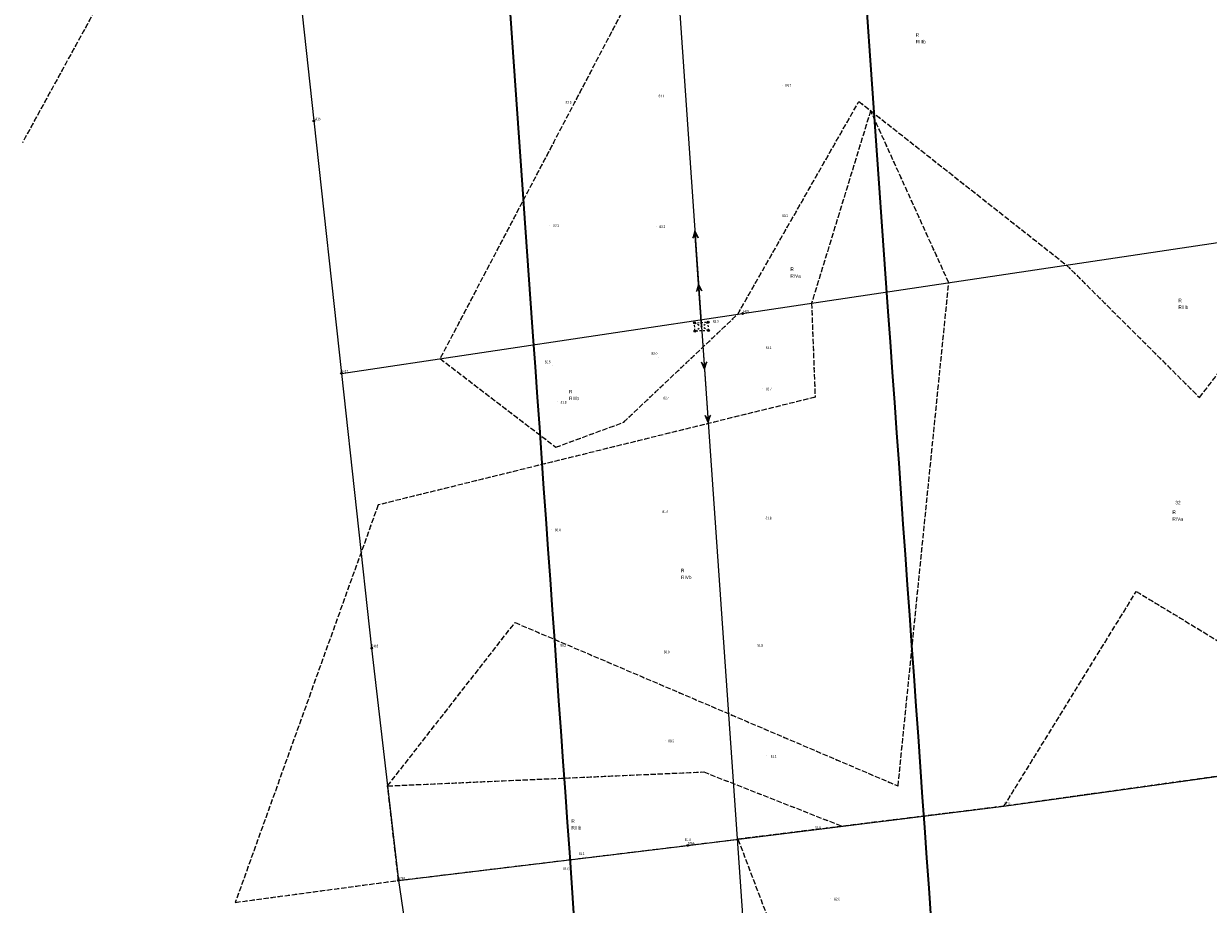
# Model space of a CAD drawing. Header units: metres. Extents: x 6524698 to 6533081, y 5883213 to 5896811.
# Tile 55 of 131: x 6528569 to 6528902, y 5889313 to 5889561. Entities that reach past the tile are written whole.
import ezdxf
from ezdxf.enums import TextEntityAlignment as Align

# ---------------------------------------------------------------- set-up
doc = ezdxf.new("R2010")
doc.units = ezdxf.units.M
for name, pattern in [('mapa zasadnicza$0$219-500', [0]), ('mapa zasadnicza$0$egkk-500', [2, 1.5, -0.5]), ('mapa zasadnicza$0$egug-500', [1, 0.5, -0.5]), ('mapa zasadnicza$0$suep_wn_500', [0]), ('mapa zasadnicza$0$supp_500', [1, 0.5, -0.5])]:
    doc.linetypes.add(name, pattern=pattern)
for name, color, linetype in [('mapa zasadnicza$0$000 Inne (niezydentyfikowane)', 7, 'Continuous'), ('mapa zasadnicza$0$202-punkt graniczny', 7, 'Continuous'), ('mapa zasadnicza$0$202-punkt graniczny-Atr103', 7, 'Continuous'), ('mapa zasadnicza$0$203-punkt graniczny', 7, 'Continuous'), ('mapa zasadnicza$0$203-punkt graniczny-Atr103', 7, 'Continuous'), ('mapa zasadnicza$0$209-oznaczenie konturu klasyfikacyjnego', 7, 'Continuous'), ('mapa zasadnicza$0$210-oznaczenie konturu użytku gruntowego', 7, 'Continuous'), ('mapa zasadnicza$0$211-numer działki ewidencyjnej', 7, 'Continuous'), ('mapa zasadnicza$0$217-kontur klasyfikacyjny', 7, 'Continuous'), ('mapa zasadnicza$0$218-kontur użytku gruntowego', 7, 'Continuous'), ('mapa zasadnicza$0$219-działka ewidencyjna', 7, 'Continuous'), ('mapa zasadnicza$0$pikieta naturalna', 7, 'Continuous'), ('mapa zasadnicza$0$pikieta naturalna-Atr2', 7, 'Continuous'), ('mapa zasadnicza$0$przewód elektroenergetyczny wysokiego napięcia', 7, 'Continuous'), ('mapa zasadnicza$0$słup przewodów napowietrznych', 7, 'Continuous')]:
    doc.layers.add(name, color=color, linetype=linetype)
doc.styles.add('mapa zasadnicza$0$STANDARD', font='Working1250', dxfattribs={"width": 0.75})

# ---------------------------------------------------------------- blocks, each defined once
blk = doc.blocks.new('mapa zasadnicza$0$202')
at = {"color": 0, "linetype": 'Continuous', "lineweight": 0}
blk.add_circle((0, 0), 0.25, dxfattribs=at)
blk = doc.blocks.new('mapa zasadnicza$0$203')
at = {"linetype": 'Continuous', "lineweight": 0}
h = blk.add_hatch(color=0, dxfattribs=at)
edge = h.paths.add_edge_path()
edge.add_arc((0, 0), 0.045, 0, 360)
blk = doc.blocks.new('mapa zasadnicza$0$PW01')
at = {"linetype": 'Continuous', "lineweight": 13}
h = blk.add_hatch(color=0, dxfattribs=at)
edge = h.paths.add_edge_path()
edge.add_arc((0, 0), 0.045, 0, 360)
blk = doc.blocks.new('mapa zasadnicza$0$SM05')
at = {"color": 0, "linetype": 'Continuous', "lineweight": 13}
blk.add_circle((0, 0), 0.25, dxfattribs=at)
blk = doc.blocks.new('mapa zasadnicza$0$SUEP3')
at = {"color": 0, "linetype": 'Continuous'}
for p, q in [((0, 0), (12.003, 0)), ((12.003, 0), (10.003, 0.75)), ((10.003, 0.75), (11.003, 0)), ((12.003, 0), (10.003, -0.75)), ((11.003, 0), (10.003, -0.75)), ((12.003, 0), (27.003, 0)), ((27.003, 0), (25.003, 0.75)), ((25.003, 0.75), (26.003, 0)), ((27.003, 0), (25.003, -0.75)), ((26.003, 0), (25.003, -0.75))]:
    blk.add_line(p, q, dxfattribs=at)

msp = doc.modelspace()

# ---------------------------------------------------------------- linework, layer by layer
at = {"layer": 'mapa zasadnicza$0$000 Inne (niezydentyfikowane)', "color": 7, "linetype": 'Continuous', "lineweight": 35, "flags": 128}
for points in [[(6528723.384, 5889310.457), (6528722.781, 5889318.992), (6528722.178, 5889327.528), (6528721.575, 5889336.064), (6528720.972, 5889344.6), (6528720.369, 5889353.136), (6528719.766, 5889361.672), (6528719.163, 5889370.207), (6528718.56, 5889378.743), (6528717.957, 5889387.279), (6528717.354, 5889395.815), (6528716.751, 5889404.351), (6528716.148, 5889412.887), (6528715.545, 5889421.422), (6528714.942, 5889429.958), (6528714.339, 5889438.494), (6528713.736, 5889447.03), (6528713.133, 5889455.566), (6528712.53, 5889464.102), (6528711.927, 5889472.637), (6528711.456, 5889479.311), (6528710.985, 5889485.979), (6528710.515, 5889492.648), (6528710.045, 5889499.317), (6528709.574, 5889505.985), (6528709.104, 5889512.654), (6528708.633, 5889519.322), (6528708.163, 5889525.991), (6528707.692, 5889532.659), (6528707.222, 5889539.328), (6528706.751, 5889545.997), (6528706.281, 5889552.665), (6528705.81, 5889559.334), (6528705.34, 5889566.002)], [(6528805.562, 5889566.371), (6528806.033, 5889559.703), (6528806.503, 5889553.034), (6528806.974, 5889546.366), (6528807.444, 5889539.697), (6528807.915, 5889533.028), (6528808.385, 5889526.36), (6528808.856, 5889519.691), (6528809.326, 5889513.023), (6528809.797, 5889506.354), (6528810.267, 5889499.685), (6528810.738, 5889493.017), (6528811.208, 5889486.348), (6528811.678, 5889479.684), (6528812.281, 5889471.149), (6528812.884, 5889462.613), (6528813.487, 5889454.077), (6528814.09, 5889445.541), (6528814.693, 5889437.005), (6528815.296, 5889428.469), (6528815.899, 5889419.933), (6528816.502, 5889411.398), (6528817.105, 5889402.862), (6528817.708, 5889394.326), (6528818.311, 5889385.79), (6528818.914, 5889377.254), (6528819.517, 5889368.718), (6528820.12, 5889360.183), (6528820.723, 5889351.647), (6528821.326, 5889343.111), (6528821.929, 5889334.575), (6528822.532, 5889326.039), (6528823.135, 5889317.503), (6528823.738, 5889308.968)]]:
    msp.add_lwpolyline(points, dxfattribs=at)
at = {"layer": 'mapa zasadnicza$0$217-kontur klasyfikacyjny', "color": 92, "linetype": 'mapa zasadnicza$0$egkk-500', "lineweight": 18, "flags": 128}
for points in [[(6528762.74, 5889613.2), (6528685.73, 5889466.44)], [(6528604.92, 5889594.05), (6528568.27, 5889527.17)], [(6528769.42, 5889478.92), (6528803.51, 5889538.77)], [(6528803.51, 5889538.77), (6528806.8, 5889536.17)], [(6528806.8, 5889536.17), (6528790.19, 5889482.02)], [(6528806.8, 5889536.17), (6528861.91, 5889492.72)], [(6528828.77, 5889487.78), (6528806.8, 5889536.17)], [(6528861.91, 5889492.72), (6528899.28, 5889455.49)], [(6528899.28, 5889455.49), (6528926.42, 5889491)], [(6528814.52, 5889346.26), (6528828.77, 5889487.78)], [(6528790.19, 5889482.02), (6528791.18, 5889455.58)], [(6528737.31, 5889448.53), (6528769.42, 5889478.92)], [(6528685.73, 5889466.44), (6528718.31, 5889441.52)], [(6528791.18, 5889455.58), (6528668.32, 5889425.3)], [(6528718.31, 5889441.52), (6528737.31, 5889448.53)], [(6528668.32, 5889425.3), (6528628.15, 5889313.54)], [(6528844.3, 5889340.57), (6528881.51, 5889400.98)], [(6528881.51, 5889400.98), (6528955.03, 5889356.36)], [(6528670.96, 5889346.28), (6528706.81, 5889392.22)], [(6528706.81, 5889392.22), (6528814.52, 5889346.26)], [(6528935.68, 5889353.37), (6528844.3, 5889340.57)], [(6528670.96, 5889346.28), (6528759.86, 5889350.22)], [(6528759.86, 5889350.22), (6528798.79, 5889334.93)], [(6528674.04, 5889319.7), (6528670.96, 5889346.28)], [(6528844.3, 5889340.57), (6528798.79, 5889334.93)], [(6528798.79, 5889334.93), (6528769.5, 5889331.3)], [(6528674.04, 5889319.7), (6528755.4, 5889329.55)], [(6528755.4, 5889329.55), (6528769.5, 5889331.3)], [(6528769.5, 5889331.3), (6528850.52, 5889117.88)], [(6528628.15, 5889313.54), (6528674.04, 5889319.7)]]:
    msp.add_lwpolyline(points, dxfattribs=at)
at = {"layer": 'mapa zasadnicza$0$218-kontur użytku gruntowego', "color": 3, "linetype": 'mapa zasadnicza$0$egug-500', "lineweight": 18, "flags": 128}
for points in [[(6528762.74, 5889613.2), (6528685.73, 5889466.44)], [(6528604.92, 5889594.05), (6528568.27, 5889527.17)], [(6528769.42, 5889478.92), (6528803.51, 5889538.77)], [(6528803.51, 5889538.77), (6528806.8, 5889536.17)], [(6528806.8, 5889536.17), (6528790.19, 5889482.02)], [(6528806.8, 5889536.17), (6528861.91, 5889492.72)], [(6528828.77, 5889487.78), (6528806.8, 5889536.17)], [(6528861.91, 5889492.72), (6528899.28, 5889455.49)], [(6528899.28, 5889455.49), (6528926.42, 5889491)], [(6528814.52, 5889346.26), (6528828.77, 5889487.78)], [(6528790.19, 5889482.02), (6528791.18, 5889455.58)], [(6528737.31, 5889448.53), (6528769.42, 5889478.92)], [(6528685.73, 5889466.44), (6528718.31, 5889441.52)], [(6528791.18, 5889455.58), (6528668.32, 5889425.3)], [(6528718.31, 5889441.52), (6528737.31, 5889448.53)], [(6528668.32, 5889425.3), (6528628.15, 5889313.54)], [(6528844.3, 5889340.57), (6528881.51, 5889400.98)], [(6528881.51, 5889400.98), (6528955.03, 5889356.36)], [(6528670.96, 5889346.28), (6528706.81, 5889392.22)], [(6528706.81, 5889392.22), (6528814.52, 5889346.26)], [(6528935.68, 5889353.37), (6528844.3, 5889340.57)], [(6528670.96, 5889346.28), (6528759.86, 5889350.22)], [(6528759.86, 5889350.22), (6528798.79, 5889334.93)], [(6528674.04, 5889319.7), (6528670.96, 5889346.28)], [(6528844.3, 5889340.57), (6528798.79, 5889334.93)], [(6528798.79, 5889334.93), (6528769.5, 5889331.3)], [(6528674.04, 5889319.7), (6528755.4, 5889329.55)], [(6528755.4, 5889329.55), (6528769.5, 5889331.3)], [(6528769.5, 5889331.3), (6528850.52, 5889117.88)], [(6528628.15, 5889313.54), (6528674.04, 5889319.7)]]:
    msp.add_lwpolyline(points, dxfattribs=at)
at = {"layer": 'mapa zasadnicza$0$219-działka ewidencyjna', "color": 7, "linetype": 'mapa zasadnicza$0$219-500', "lineweight": 18, "flags": 128}
for points in [[(6528643.07, 5889598.77), (6528650.25, 5889533.27)], [(6528650.25, 5889533.27), (6528658.02, 5889462.3)], [(6528770.81, 5889479.13), (6528904.48, 5889499.07)], [(6528658.02, 5889462.3), (6528770.81, 5889479.13)], [(6528658.02, 5889462.3), (6528666.48, 5889385.02)], [(6528666.48, 5889385.02), (6528674.04, 5889319.7)], [(6528844.3, 5889340.57), (6528935.68, 5889353.37)], [(6528755.4, 5889329.55), (6528844.3, 5889340.57)], [(6528674.04, 5889319.7), (6528755.4, 5889329.55)], [(6528674.04, 5889319.7), (6528685.96, 5889239.18)]]:
    msp.add_lwpolyline(points, dxfattribs=at)
at = {"layer": 'mapa zasadnicza$0$przewód elektroenergetyczny wysokiego napięcia', "color": 1, "linetype": 'mapa zasadnicza$0$suep_wn_500', "lineweight": 18, "flags": 128}
for points in [[(6528741.23, 5889735.54), (6528759.25, 5889475.43)], [(6528759.25, 5889475.43), (6528782.35, 5889143.01)]]:
    msp.add_lwpolyline(points, dxfattribs=at)
at = {"layer": 'mapa zasadnicza$0$słup przewodów napowietrznych', "color": 7, "linetype": 'mapa zasadnicza$0$supp_500', "lineweight": 18, "flags": 128}
for points in [[(6528761.22, 5889474.34), (6528757.39, 5889474.15), (6528757.28, 5889476.51), (6528761.1, 5889476.7)], [(6528761.22, 5889474.34), (6528757.28, 5889476.51)], [(6528757.39, 5889474.15), (6528761.1, 5889476.7)], [(6528761.22, 5889474.34), (6528761.1, 5889476.7)]]:
    msp.add_lwpolyline(points, dxfattribs=at)

# ---------------------------------------------------------------- block references
at = {"layer": 'mapa zasadnicza$0$202-punkt graniczny', "color": 7, "linetype": 'Continuous', "lineweight": 18}
for p in [(6528650.25, 5889533.27), (6528770.81, 5889479.13), (6528658.02, 5889462.3), (6528666.48, 5889385.02), (6528755.4, 5889329.55), (6528674.04, 5889319.7)]:
    msp.add_blockref('mapa zasadnicza$0$202', p, dxfattribs=at)
at = {"layer": 'mapa zasadnicza$0$203-punkt graniczny', "color": 7, "linetype": 'Continuous', "lineweight": 18}
msp.add_blockref('mapa zasadnicza$0$203', (6528844.3, 5889340.57), dxfattribs=at)
at = {"layer": 'mapa zasadnicza$0$pikieta naturalna', "color": 7, "linetype": 'Continuous', "lineweight": 13}
for p in [(6528781.95, 5889543.36), (6528720.1, 5889538.62), (6528746.24, 5889540.28), (6528780.85, 5889506.63), (6528716.6, 5889503.98), (6528746.49, 5889503.58), (6528761.96, 5889476.55), (6528777.01, 5889468.77), (6528747.27, 5889466.84), (6528717.21, 5889464.62), (6528776.42, 5889458.16), (6528747.49, 5889455.45), (6528718.75, 5889454.29), (6528747.11, 5889423.48), (6528776.31, 5889421.72), (6528716.96, 5889418.35), (6528718.56, 5889385.95), (6528774.1, 5889385.99), (6528747.65, 5889383.95), (6528749.09, 5889359.03), (6528777.61, 5889354.73), (6528790.84, 5889333.75), (6528756.52, 5889330.23), (6528726.97, 5889326.53), (6528723.1, 5889323.88), (6528795.53, 5889314.53)]:
    msp.add_blockref('mapa zasadnicza$0$PW01', p, dxfattribs=at)
at = {"layer": 'mapa zasadnicza$0$przewód elektroenergetyczny wysokiego napięcia', "color": 1, "linetype": 'Continuous', "lineweight": 18}
for rotation in [93.96300000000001, 273.975]:
    msp.add_blockref('mapa zasadnicza$0$SUEP3', (6528759.25, 5889475.43), dxfattribs=dict(at, rotation=rotation))
at = {"layer": 'mapa zasadnicza$0$słup przewodów napowietrznych', "color": 7, "linetype": 'Continuous', "lineweight": 18}
for p in [(6528757.28, 5889476.51), (6528761.1, 5889476.7), (6528757.39, 5889474.15), (6528761.22, 5889474.34)]:
    msp.add_blockref('mapa zasadnicza$0$SM05', p, dxfattribs=at)

# ---------------------------------------------------------------- texts
at = {"layer": 'mapa zasadnicza$0$202-punkt graniczny-Atr103', "color": 7, "style": 'mapa zasadnicza$0$STANDARD', "width": 0.667}
for s, p in [('5415', (6528650.25, 5889533.27)), ('5425', (6528770.81, 5889479.13)), ('5417', (6528658.02, 5889462.3)), ('5418', (6528666.48, 5889385.02)), ('5766', (6528755.4, 5889329.55)), ('5763', (6528674.04, 5889319.7))]:
    msp.add_text(s, height=0.75, dxfattribs=at).set_placement(p, align=Align.BOTTOM_LEFT)
at = {"layer": 'mapa zasadnicza$0$203-punkt graniczny-Atr103', "color": 7, "style": 'mapa zasadnicza$0$STANDARD', "width": 0.667}
msp.add_text('5770', height=0.75, dxfattribs=at).set_placement((6528844.3, 5889340.57), align=Align.BOTTOM_LEFT)
at = {"layer": 'mapa zasadnicza$0$209-oznaczenie konturu klasyfikacyjnego', "color": 3, "linetype": 'Continuous', "lineweight": 18, "style": 'mapa zasadnicza$0$STANDARD', "width": 0.79}
for s, p in [('RIIIb', (6528819.48, 5889556.06)), ('RIVa', (6528784.24, 5889490.18)), ('RIIIb', (6528893.35, 5889481.39)), ('RIIIb', (6528722, 5889455.76)), ('RIVa', (6528891.67, 5889421.85)), ('RIVb', (6528753.49, 5889405.44)), ('RIIIb', (6528722.66, 5889335.01))]:
    msp.add_text(s, height=1, dxfattribs=at).set_placement(p, align=Align.TOP_LEFT)
at = {"layer": 'mapa zasadnicza$0$210-oznaczenie konturu użytku gruntowego', "color": 3, "linetype": 'Continuous', "lineweight": 18, "style": 'mapa zasadnicza$0$STANDARD', "width": 0.79}
for p in [(6528819.48, 5889556.96), (6528784.24, 5889491.08), (6528893.35, 5889482.29), (6528722, 5889456.66), (6528891.67, 5889422.75), (6528753.49, 5889406.34), (6528722.66, 5889335.91)]:
    msp.add_text('R', height=1, dxfattribs=at).set_placement(p)
at = {"layer": 'mapa zasadnicza$0$211-numer działki ewidencyjnej', "color": 7, "linetype": 'Continuous', "lineweight": 18, "style": 'mapa zasadnicza$0$STANDARD', "width": 0.79}
msp.add_text('32', height=1, dxfattribs=at).set_placement((6528892.49, 5889426.45), align=Align.TOP_LEFT)
at = {"layer": 'mapa zasadnicza$0$pikieta naturalna-Atr2', "color": 7, "style": 'mapa zasadnicza$0$STANDARD', "width": 0.667}
for s, p in [('84.7', (6528782.79, 5889542.95)), ('83.5', (6528721.03, 5889538.12)), ('84.4', (6528747.18, 5889539.9)), ('83.2', (6528781.94, 5889506.25)), ('83.0', (6528717.56, 5889503.49)), ('83.2', (6528747.42, 5889503.16)), ('83.3', (6528762.42, 5889476.52)), ('83.0', (6528745.19, 5889467.52)), ('83.1', (6528777.3, 5889469.12)), ('82.5', (6528715.15, 5889465.12)), ('82.7', (6528777.36, 5889457.56)), ('82.4', (6528748.53, 5889454.97)), ('81.8', (6528719.63, 5889453.78)), ('81.6', (6528748.27, 5889423)), ('81.8', (6528777.28, 5889421.22)), ('80.4', (6528717.98, 5889417.89)), ('80.2', (6528719.58, 5889385.47)), ('81.8', (6528774.96, 5889385.47)), ('80.9', (6528748.63, 5889383.57)), ('80.5', (6528749.88, 5889358.56)), ('81.1', (6528778.7, 5889354.22)), ('81.9', (6528791.16, 5889334.14)), ('81.4', (6528754.54, 5889330.78)), ('81.1', (6528724.72, 5889326.87)), ('81.0', (6528720.34, 5889322.59)), ('82.0', (6528796.54, 5889314.08))]:
    msp.add_text(s, height=0.75, dxfattribs=at).set_placement(p)

doc.saveas('drawing.dxf')
